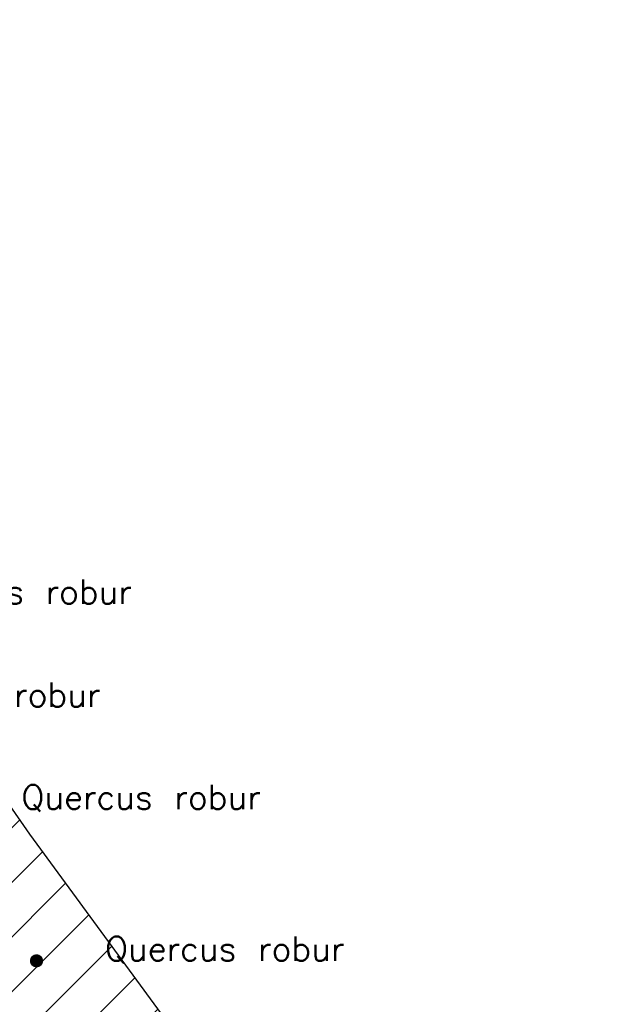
# Model space of a CAD drawing. Header units: metres. Extents: x 102852 to 106916, y 385458 to 392749.
# Tile 39 of 47: x 105028 to 105052, y 388290 to 388330. Entities that reach past the tile are written whole.
import ezdxf
from ezdxf.enums import TextEntityAlignment as Align

# ---------------------------------------------------------------- set-up
doc = ezdxf.new("R2010")
doc.units = ezdxf.units.M
for name, color, linetype, lineweight in [('0-ATLETIEK', 31, 'Continuous', 30), ('0-BEPLANTING', 14, 'Continuous', 30), ('B-WE-GR-STRUIK-G', 90, 'Continuous', 13), ('Bomen', 84, 'Continuous', 0), ('Boomsoort', 10, 'Continuous', 0)]:
    doc.layers.add(name, color=color, linetype=linetype, lineweight=lineweight)
doc.styles.add('Style-txt', font='txt.shx')

# ---------------------------------------------------------------- blocks, each defined once
blk = doc.blocks.new('MPOLYGON_324')
at = {"layer": 'Bomen', "flags": 128}
for points in [[(105029.035, 388291.544), (105028.988, 388291.53), (105029.179, 388291.53)], [(105029.084, 388291.549), (105029.035, 388291.544), (105029.132, 388291.544)], [(105029.035, 388291.544), (105029.132, 388291.544), (105029.179, 388291.53)], [(105028.838, 388291.347), (105028.834, 388291.299), (105029.334, 388291.299)], [(105028.834, 388291.299), (105028.838, 388291.25), (105029.329, 388291.25)], [(105028.834, 388291.299), (105029.334, 388291.299), (105029.329, 388291.25)], [(105028.853, 388291.394), (105028.838, 388291.347), (105029.329, 388291.347)], [(105028.838, 388291.347), (105029.329, 388291.347), (105029.334, 388291.299)], [(105028.838, 388291.25), (105028.853, 388291.203), (105029.315, 388291.203)], [(105028.838, 388291.25), (105029.329, 388291.25), (105029.315, 388291.203)], [(105028.876, 388291.437), (105028.853, 388291.394), (105029.315, 388291.394)], [(105028.853, 388291.394), (105029.315, 388291.394), (105029.329, 388291.347)], [(105028.853, 388291.203), (105028.876, 388291.16), (105029.291, 388291.16)], [(105028.853, 388291.203), (105029.315, 388291.203), (105029.291, 388291.16)], [(105028.907, 388291.475), (105028.876, 388291.437), (105029.291, 388291.437)], [(105028.876, 388291.437), (105029.291, 388291.437), (105029.315, 388291.394)], [(105028.876, 388291.16), (105028.907, 388291.122), (105029.26, 388291.122)], [(105028.876, 388291.16), (105029.291, 388291.16), (105029.26, 388291.122)], [(105028.945, 388291.506), (105028.907, 388291.475), (105029.26, 388291.475)], [(105028.907, 388291.475), (105029.26, 388291.475), (105029.291, 388291.437)], [(105028.988, 388291.53), (105028.945, 388291.506), (105029.222, 388291.506)], [(105028.945, 388291.506), (105029.222, 388291.506), (105029.26, 388291.475)], [(105028.988, 388291.53), (105029.179, 388291.53), (105029.222, 388291.506)], [(105028.907, 388291.122), (105028.945, 388291.091), (105029.222, 388291.091)], [(105028.907, 388291.122), (105029.26, 388291.122), (105029.222, 388291.091)], [(105028.945, 388291.091), (105028.988, 388291.068), (105029.179, 388291.068)], [(105028.945, 388291.091), (105029.222, 388291.091), (105029.179, 388291.068)], [(105028.988, 388291.068), (105029.035, 388291.053), (105029.132, 388291.053)], [(105028.988, 388291.068), (105029.179, 388291.068), (105029.132, 388291.053)], [(105029.035, 388291.053), (105029.132, 388291.053), (105029.084, 388291.049)]]:
    blk.add_lwpolyline(points, close=True, dxfattribs=at)
at = {"layer": 'Bomen', "color": 74, "true_color": 0x55aa00, "flags": 128}
for points in [[(105028.988, 388291.53), (105029.035, 388291.544)], [(105029.035, 388291.544), (105029.084, 388291.549)], [(105029.084, 388291.549), (105029.132, 388291.544)], [(105029.132, 388291.544), (105029.179, 388291.53)], [(105028.834, 388291.299), (105028.838, 388291.347)], [(105028.838, 388291.25), (105028.834, 388291.299)], [(105028.838, 388291.347), (105028.853, 388291.394)], [(105028.853, 388291.203), (105028.838, 388291.25)], [(105028.853, 388291.394), (105028.876, 388291.437)], [(105028.876, 388291.16), (105028.853, 388291.203)], [(105028.876, 388291.437), (105028.907, 388291.475)], [(105028.907, 388291.122), (105028.876, 388291.16)], [(105028.907, 388291.475), (105028.945, 388291.506)], [(105028.945, 388291.506), (105028.988, 388291.53)], [(105029.179, 388291.53), (105029.222, 388291.506)], [(105029.222, 388291.506), (105029.26, 388291.475)], [(105029.26, 388291.475), (105029.291, 388291.437)], [(105029.291, 388291.16), (105029.26, 388291.122)], [(105029.291, 388291.437), (105029.315, 388291.394)], [(105029.315, 388291.203), (105029.291, 388291.16)], [(105029.315, 388291.394), (105029.329, 388291.347)], [(105029.329, 388291.25), (105029.315, 388291.203)], [(105029.329, 388291.347), (105029.334, 388291.299)], [(105029.334, 388291.299), (105029.329, 388291.25)], [(105028.945, 388291.091), (105028.907, 388291.122)], [(105028.988, 388291.068), (105028.945, 388291.091)], [(105029.035, 388291.053), (105028.988, 388291.068)], [(105029.084, 388291.049), (105029.035, 388291.053)], [(105029.132, 388291.053), (105029.084, 388291.049)], [(105029.179, 388291.068), (105029.132, 388291.053)], [(105029.222, 388291.091), (105029.179, 388291.068)], [(105029.26, 388291.122), (105029.222, 388291.091)]]:
    blk.add_lwpolyline(points, dxfattribs=at)
at = {"layer": 'Bomen'}
for points in [[(105029.035, 388291.544), (105028.988, 388291.53), (105029.179, 388291.53)], [(105029.084, 388291.549), (105029.035, 388291.544), (105029.132, 388291.544)], [(105029.035, 388291.544), (105029.132, 388291.544), (105029.179, 388291.53)], [(105028.838, 388291.347), (105028.834, 388291.299), (105029.334, 388291.299)], [(105028.853, 388291.394), (105028.838, 388291.347), (105029.329, 388291.347)], [(105028.838, 388291.347), (105029.329, 388291.347), (105029.334, 388291.299)], [(105028.876, 388291.437), (105028.853, 388291.394), (105029.315, 388291.394)], [(105028.853, 388291.394), (105029.315, 388291.394), (105029.329, 388291.347)], [(105028.907, 388291.475), (105028.876, 388291.437), (105029.291, 388291.437)], [(105028.876, 388291.437), (105029.291, 388291.437), (105029.315, 388291.394)], [(105028.945, 388291.506), (105028.907, 388291.475), (105029.26, 388291.475)], [(105028.907, 388291.475), (105029.26, 388291.475), (105029.291, 388291.437)], [(105028.988, 388291.53), (105028.945, 388291.506), (105029.222, 388291.506)], [(105028.945, 388291.506), (105029.222, 388291.506), (105029.26, 388291.475)], [(105028.988, 388291.53), (105029.179, 388291.53), (105029.222, 388291.506)]]:
    blk.add_solid(points, dxfattribs=at)
at = {"layer": 'Bomen', "extrusion": (0, 0, -1)}
for points in [[(-105028.834, 388291.299), (-105028.838, 388291.25), (-105029.329, 388291.25)], [(-105028.834, 388291.299), (-105029.334, 388291.299), (-105029.329, 388291.25)], [(-105028.838, 388291.25), (-105028.853, 388291.203), (-105029.315, 388291.203)], [(-105028.838, 388291.25), (-105029.329, 388291.25), (-105029.315, 388291.203)], [(-105028.853, 388291.203), (-105028.876, 388291.16), (-105029.291, 388291.16)], [(-105028.853, 388291.203), (-105029.315, 388291.203), (-105029.291, 388291.16)], [(-105028.876, 388291.16), (-105028.907, 388291.122), (-105029.26, 388291.122)], [(-105028.876, 388291.16), (-105029.291, 388291.16), (-105029.26, 388291.122)], [(-105028.907, 388291.122), (-105028.945, 388291.091), (-105029.222, 388291.091)], [(-105028.907, 388291.122), (-105029.26, 388291.122), (-105029.222, 388291.091)], [(-105028.945, 388291.091), (-105028.988, 388291.068), (-105029.179, 388291.068)], [(-105028.945, 388291.091), (-105029.222, 388291.091), (-105029.179, 388291.068)], [(-105028.988, 388291.068), (-105029.035, 388291.053), (-105029.132, 388291.053)], [(-105028.988, 388291.068), (-105029.179, 388291.068), (-105029.132, 388291.053)], [(-105029.035, 388291.053), (-105029.132, 388291.053), (-105029.084, 388291.049)]]:
    blk.add_solid(points, dxfattribs=at)

msp = doc.modelspace()

# ---------------------------------------------------------------- hatches: boundary and pattern name
at = {"layer": '0-ATLETIEK'}
h = msp.add_hatch(dxfattribs=at)
h.set_pattern_fill('ANSI31', color=256, scale=0.5)
h.paths.add_polyline_path([(104949.744, 388260.667), (104948.765, 388257.879), (104947.964, 388255.036), (104947.342, 388252.147), (104946.926, 388249.427), (104946.67, 388246.687), (104946.575, 388243.937), (104946.64, 388241.186), (104946.865, 388238.443), (104947.251, 388235.718), (104947.795, 388233.02), (104948.495, 388230.359), (104938.483, 388239.174), (104933.442, 388233.477), (104962.602, 388207.846), (105017.728, 388159.385), (105031.722, 388147.07), (105034.252, 388149.944), (105035.263, 388149.622), (105037.402, 388149.022), (105039.567, 388148.522), (105042.042, 388148.08), (105044.536, 388147.77), (105046.548, 388147.617), (105048.366, 388147.553), (105050.645, 388147.57), (105051.843, 388147.624), (105053.159, 388147.717), (105053.995, 388147.796), (105056.718, 388148.156), (105059.417, 388148.674), (105062.08, 388149.347), (105064.7, 388150.173), (105067.268, 388151.15), (105069.944, 388152.366), (105072.54, 388153.745), (105075.045, 388155.283), (105077.45, 388156.972), (105079.746, 388158.806), (105081.924, 388160.779), (105083.976, 388162.884), (105085.894, 388165.11), (105087.671, 388167.452), (105089.299, 388169.899), (105090.82, 388172.529), (105092.17, 388175.251), (105093.343, 388178.054), (105094.335, 388180.926), (105095.141, 388183.856), (105095.757, 388186.831), (105096.183, 388189.84), (105096.415, 388192.87), (105096.453, 388195.908), (105096.296, 388198.942), (105096, 388201.659), (105095.546, 388204.355), (105094.936, 388207.019), (105094.173, 388209.644), (105093.258, 388212.22), (105092.196, 388214.738), (105090.989, 388217.19), (105089.641, 388219.568), (105088.068, 388221.994), (105086.349, 388224.318), (105084.49, 388226.532), (105082.499, 388228.628), (105080.383, 388230.597), (105025.245, 388279.104), (105023.001, 388280.957), (105020.647, 388282.669), (105018.192, 388284.233), (105015.646, 388285.644), (105013.019, 388286.896), (105010.319, 388287.985), (105007.558, 388288.906), (105004.746, 388289.656), (105001.893, 388290.232), (104999.01, 388290.632), (104996.107, 388290.855), (104993.197, 388290.899), (104990.244, 388290.761), (104987.305, 388290.439), (104984.392, 388289.935), (104981.516, 388289.251), (104978.689, 388288.388), (104975.92, 388287.352), (104973.222, 388286.144), (104970.604, 388284.772), (104968.076, 388283.238), (104965.649, 388281.55), (104963.332, 388279.715), (104961.133, 388277.738), (104959.062, 388275.629), (104957.128, 388273.396), (104955.337, 388271.045), (104953.697, 388268.588), (104952.215, 388266.032), (104950.895, 388263.388)])
h.paths.add_polyline_path([(105017.918, 388274.838), (105018.51, 388274.352), (105010.488, 388265.156), (105019.139, 388257.529), (105020.44, 388258.99), (105062.03, 388222.393), (105060.712, 388220.92), (105069.442, 388213.17), (105077.571, 388222.31, -0.934714), (105024.482, 388164.158), (105029.017, 388169.34), (105025.947, 388172.05), (105021.351, 388166.848), (104967.876, 388213.845, -0.090112), (104959.113, 388224.907), (104961.963, 388228.175), (104997.111, 388197.258), (104995.528, 388195.385), (105003.163, 388188.865), (105007.795, 388194.163), (105000.191, 388200.845), (104998.595, 388198.97), (104966.889, 388226.841), (104985.096, 388247.451), (104985.665, 388246.937), (104989.961, 388251.891), (104988.159, 388253.422), (104987.623, 388252.883), (104966.246, 388271.616), (104968.225, 388273.436), (104970.323, 388275.117), (104972.531, 388276.651), (104974.838, 388278.031), (104977.233, 388279.251), (104979.706, 388280.305), (104982.245, 388281.188), (104984.839, 388281.896), (104987.474, 388282.427), (104990.14, 388282.776), (104992.823, 388282.944), (104995.511, 388282.928), (104998.192, 388282.729), (105000.853, 388282.348), (105003.482, 388281.787), (105006.067, 388281.049), (105008.596, 388280.136), (105011.057, 388279.053), (105013.438, 388277.805), (105015.728, 388276.398)], flags=16)
h.paths.add_polyline_path([(105050.477, 388161.654), (105060.103, 388183.363), (105061.882, 388182.576), (105062.944, 388184.559), (105064.596, 388183.614), (105066.181, 388182.558), (105067.691, 388181.398), (105069.118, 388180.137), (105070.457, 388178.783), (105071.651, 388177.403), (105072.753, 388175.949), (105073.377, 388175.001), (105073.957, 388174.024), (105074.008, 388173.938), (105073.921, 388173.889), (105051.622, 388160.491, -2.223758)], flags=0)
h.paths.add_polyline_path([(105058.156, 388173.048), (105069.256, 388173.048), (105069.256, 388175.748), (105058.156, 388175.748)], flags=8)
h.paths.add_polyline_path([(105064.337, 388193.13), (105069.602, 388202.6), (105082.903, 388195.183), (105077.632, 388185.753)], flags=0)
h.paths.add_polyline_path([(105068.229, 388192.753), (105079.329, 388192.753), (105079.329, 388195.453), (105068.229, 388195.453)], flags=8)
h.paths.add_polyline_path([(105070.339, 388195.56), (105077.839, 388195.56), (105077.839, 388197.36), (105070.339, 388197.36)], flags=8)
h.paths.add_polyline_path([(105013.98, 388218.441), (105027.137, 388218.441), (105027.137, 388221.141), (105013.98, 388221.141)], flags=8)
at = {"layer": '0-BEPLANTING', "ltscale": 0.2}
h = msp.add_hatch(dxfattribs=at)
h.set_pattern_fill('ANSI31', color=256, scale=0.1, pattern_type=2)
h.set_pattern_definition([(45, (0, 0), (-1.122532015, 1.122532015), [])])
h.paths.add_polyline_path([(105065.737, 388136.462), (105067.35, 388138.352), (105071.351, 388142.347), (105071.081, 388142.576), (105072.148, 388141.63), (105101.068, 388172.737), (105108.535, 388185.584), (105118.803, 388203.572), (105116.556, 388206.183), (105105.283, 388216.058), (105068.962, 388247.964), (105041.039, 388272.612), (105028.48, 388284.381), (105012.706, 388305.132), (104993.469, 388321.613), (105005.563, 388330.004), (105028.796, 388296.517), (105043.871, 388275.93), (105049.991, 388269.913), (105088.319, 388237.582), (105113.464, 388214.082), (105118.301, 388210.551), (105121.361, 388206.818), (105120.522, 388203.662), (105101.899, 388171.82), (105076.595, 388144.271), (105049.734, 388115.215), (105008.947, 388153.16), (105008.619, 388152.827), (105008.36, 388153.037), (105010.81, 388155.895), (105014.58, 388152.596), (105014.956, 388153.014), (105031.58, 388138.45), (105031.007, 388137.708), (105033.349, 388135.83), (105049.124, 388121.946), (105062.799, 388137.552), (105063.537, 388138.393)])

# ---------------------------------------------------------------- linework, layer by layer
at = {"layer": 'B-WE-GR-STRUIK-G', "flags": 128}
msp.add_lwpolyline([(105005.563, 388330.004), (105028.796, 388296.517), (105043.871, 388275.93), (105049.991, 388269.913), (105088.319, 388237.582), (105113.464, 388214.082), (105118.301, 388210.551), (105121.361, 388206.818), (105120.522, 388203.662), (105101.899, 388171.82), (105096.52, 388166.341), (105076.595, 388144.271), (105049.734, 388115.215)], dxfattribs=at)
at = {"layer": 'Defpoints', "flags": 128}
msp.add_lwpolyline([(105005.563, 388330.004), (105028.796, 388296.517), (105043.871, 388275.93), (105049.991, 388269.913), (105088.319, 388237.582), (105113.464, 388214.082), (105118.301, 388210.551), (105121.361, 388206.818)], dxfattribs=at)
msp.add_lwpolyline([(105005.563, 388330.004), (105028.796, 388296.517), (105043.871, 388275.93), (105049.991, 388269.913), (105088.319, 388237.582), (105113.464, 388214.082), (105118.301, 388210.551), (105121.361, 388206.818)], dxfattribs=at)

# ---------------------------------------------------------------- block references
at = {"layer": 'Bomen', "rotation": 360}
msp.add_blockref('MPOLYGON_324', (0, 0, 0.134), dxfattribs=at)

# ---------------------------------------------------------------- texts
at = {"layer": 'Boomsoort', "style": 'Style-txt'}
for p in [(105033.007, 388305.98, 0.134), (105031.716, 388301.744, 0.134), (105038.31, 388297.534, 0.134), (105041.75, 388291.299, 0.134)]:
    msp.add_text('Quercus robur', height=1, dxfattribs=at).set_placement(p, align=Align.RIGHT)

doc.saveas('drawing.dxf')
